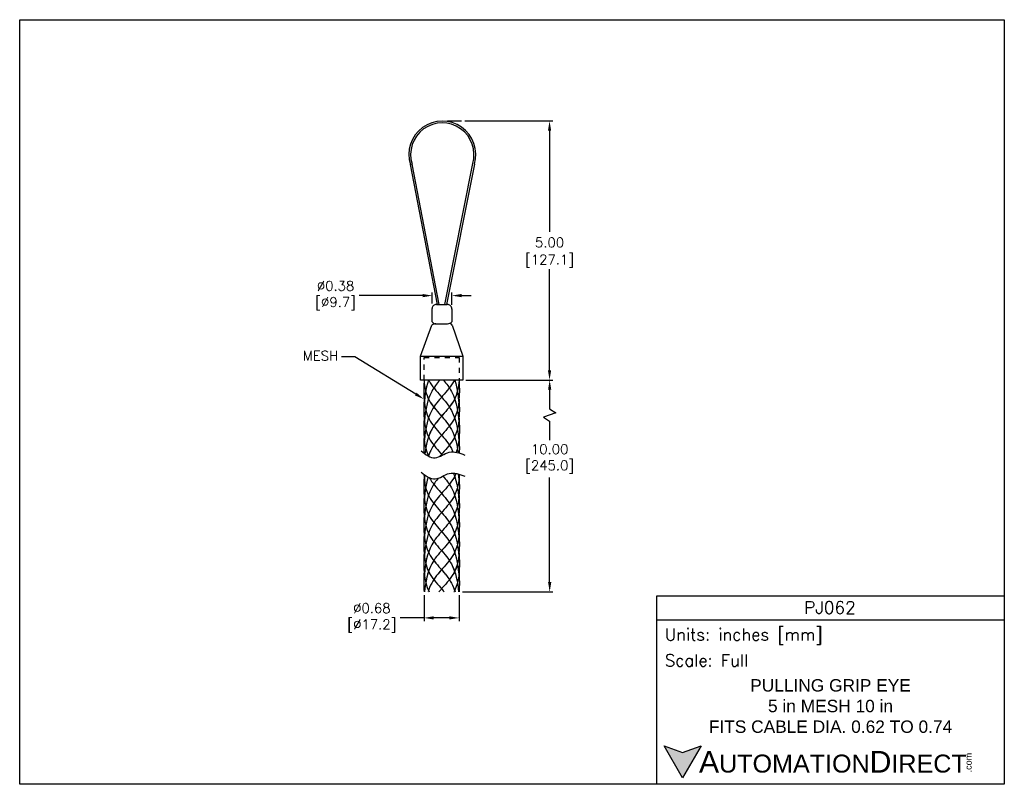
# Model space of a CAD drawing. Extents: x 894.6 to 913.6, y -8.5 to 6.3.
import ezdxf
from ezdxf import colors
from ezdxf.entities.mleader import LeaderData, LeaderLine
from ezdxf.math import Vec2, Vec3

# ---------------------------------------------------------------- set-up
doc = ezdxf.new("R2010")
doc.units = 0
doc.header["$LTSCALE"] = 4
doc.header["$MEASUREMENT"] = 0
doc.linetypes.add('HIDDEN', pattern=[0.375, 0.25, -0.125])
doc.layers.get('0').update_dxf_attribs({"linetype": 'CONTINUOUS'})
doc.layers.get('DEFPOINTS').update_dxf_attribs({"linetype": 'CONTINUOUS'})
for name, color, linetype in [('dim', 140, 'CONTINUOUS'), ('dim @ 1', 140, 'CONTINUOUS'), ('HIDDEN', 102, 'HIDDEN'), ('TEXT', 140, 'CONTINUOUS')]:
    doc.layers.add(name, color=color, linetype=linetype)
doc.styles.add('\\M+2ABAC\\M+2A6A11', font='txt')
doc.styles.add('ROMANS', font='romans.shx')
doc.styles.get("Standard").update_dxf_attribs({"font": 'romans.shx'})
doc.dimstyles.get("Standard").update_dxf_attribs({"dimtxt": 0.1875, "dimasz": 0.1875, "dimexe": 0.0625, "dimexo": 0.0625, "dimgap": 0.0625, "dimtad": 0, "dimtih": 1, "dimtoh": 1, "dimzin": 0, "dimdsep": 46, "dimtxsty": 'Standard', "dimcen": 0, "dimadec": 0, "dimazin": 0, "dimtfac": 1, "dimtofl": 0, "dimtmove": 0, "dimatfit": 3, "dimfxl": 0, "dimtolj": 1, "dimtzin": 0, "dimarcsym": 0})

# ---------------------------------------------------------------- blocks, each defined once
blk = doc.blocks.new('*D0')
at = {"layer": 'DEFPOINTS', "color": 0}
for p in [(903.143, -0.696), (903.075, -4.784), (904.823, -4.784)]:
    blk.add_point(p, dxfattribs=at)
at = {"layer": 'dim', "color": 0, "lineweight": -2}
for p, q in [((903.205, -0.696), (904.886, -0.696)), ((904.823, -0.883), (904.823, -1.249)), ((904.943, -1.329), (904.704, -1.409)), ((904.823, -1.249), (904.943, -1.329)), ((904.704, -1.409), (904.823, -1.489)), ((904.823, -1.489), (904.823, -1.855)), ((904.823, -4.596), (904.823, -2.578)), ((903.137, -4.784), (904.886, -4.784))]:
    blk.add_line(p, q, dxfattribs=at)
at = {"layer": 'dim', "color": 0}
for points in [[(904.792, -0.883), (904.855, -0.883), (904.823, -0.696)], [(904.792, -4.596), (904.855, -4.596), (904.823, -4.784)]]:
    blk.add_solid(points, dxfattribs=at)
at = {"layer": 'dim', "color": 0, "insert": (904.823, -2.217), "char_height": 0.1875, "attachment_point": 5}
blk.add_mtext('\\A1;10.00\\P[245.0]', dxfattribs=at)
blk = doc.blocks.new('*D1')
at = {"layer": 'DEFPOINTS', "color": 0}
for p in [(902.396, -4.784), (903.075, -4.784), (903.075, -5.287)]:
    blk.add_point(p, dxfattribs=at)
at = {"layer": 'dim', "color": 0, "lineweight": -2}
for p, q in [((902.396, -4.846), (902.396, -5.349)), ((903.075, -4.846), (903.075, -5.349)), ((902.396, -5.287), (901.933, -5.287)), ((902.887, -5.287), (902.583, -5.287))]:
    blk.add_line(p, q, dxfattribs=at)
at = {"layer": 'dim', "color": 0}
for points in [[(902.583, -5.256), (902.583, -5.318), (902.396, -5.287)], [(902.887, -5.256), (902.887, -5.318), (903.075, -5.287)]]:
    blk.add_solid(points, dxfattribs=at)
at = {"layer": 'dim', "color": 0, "insert": (901.389, -5.287), "char_height": 0.1875, "attachment_point": 5}
blk.add_mtext('\\A1;%%C0.68\\P[%%C17.2]', dxfattribs=at)
blk = doc.blocks.new('*D2')
at = {"layer": 'DEFPOINTS', "color": 0}
for p in [(902.934, 0.936), (902.555, 0.723), (902.934, 0.696)]:
    blk.add_point(p, dxfattribs=at)
at = {"layer": 'dim', "color": 0, "lineweight": -2}
for p, q in [((902.555, 0.786), (902.555, 0.999)), ((902.934, 0.758), (902.934, 0.999)), ((902.368, 0.936), (901.144, 0.936)), ((903.121, 0.936), (903.309, 0.936))]:
    blk.add_line(p, q, dxfattribs=at)
at = {"layer": 'dim', "color": 0}
for points in [[(902.368, 0.968), (902.368, 0.905), (902.555, 0.936)], [(903.121, 0.968), (903.121, 0.905), (902.934, 0.936)]]:
    blk.add_solid(points, dxfattribs=at)
at = {"layer": 'dim', "color": 0, "insert": (900.688, 0.936), "char_height": 0.1875, "attachment_point": 5}
blk.add_mtext('\\A1;%%C0.38\\P[%%C9.7]', dxfattribs=at)
blk = doc.blocks.new('*D3')
at = {"layer": 'DEFPOINTS', "color": 0}
for p in [(903.123, 4.308), (903.143, -0.696), (904.821, -0.696)]:
    blk.add_point(p, dxfattribs=at)
at = {"layer": 'dim', "color": 0, "lineweight": -2}
for p, q in [((903.186, 4.308), (904.883, 4.308)), ((904.821, 4.121), (904.821, 2.168)), ((904.821, -0.508), (904.821, 1.445)), ((903.205, -0.696), (904.883, -0.696))]:
    blk.add_line(p, q, dxfattribs=at)
at = {"layer": 'dim', "color": 0}
for points in [[(904.79, 4.121), (904.852, 4.121), (904.821, 4.308)], [(904.79, -0.508), (904.852, -0.508), (904.821, -0.696)]]:
    blk.add_solid(points, dxfattribs=at)
at = {"layer": 'dim', "color": 0, "char_height": 0.1875, "attachment_point": 5}
for s, insert in [('\\A1;5.00', (904.821, 1.963)), ('\\A1;[127.1]', (904.821, 1.601))]:
    blk.add_mtext(s, dxfattribs=dict(at, insert=insert))

msp = doc.modelspace()

# ---------------------------------------------------------------- hatches: boundary and pattern name
at = {"layer": 'TEXT'}
msp.add_hatch(color=256, dxfattribs=at).paths.add_polyline_path([(907.749, -7.758), (907.392, -7.888), (907.034, -7.758), (907.392, -8.377)])

# ---------------------------------------------------------------- linework, layer by layer
for p, q in [((902.654, 0.762), (902.132, 3.466)), ((902.69, 0.764), (902.164, 3.477)), ((903.335, 3.486), (902.792, 0.764)), ((903.369, 3.476), (902.829, 0.765)), ((902.636, 0.764), (902.842, 0.764)), ((902.555, 0.428), (902.555, 0.688)), ((902.933, 0.681), (902.934, 0.428)), ((902.63, 0.393), (902.849, 0.393)), ((902.329, -0.235), (902.55, 0.365)), ((902.938, 0.363), (903.143, -0.235))]:
    msp.add_line(p, q)
msp.add_lwpolyline([(902.329, -0.235), (903.143, -0.235), (903.143, -0.696), (902.329, -0.696)], close=True)
for centre, radius, start, end in [((902.749, 3.659), 0.646, 343.5259, 197.3466), ((902.749, 3.659), 0.612, 343.5259, 197.3466), ((902.628, 0.692), 0.0728, 83.1853, 183.1893), ((902.844, 0.675), 0.0891, 0.7031, 91.2916), ((902.62, 0.291), 0.102, 88.0707, 133.9533), ((902.625, 0.481), 0.0884, 217.49, 272.8094), ((902.854, 0.501), 0.108, 267.239, 317.1839), ((902.904, 0.359), 0.0345, 8.3107, 90)]:
    msp.add_arc(centre, radius, start, end)
for points, knots in [([(902.396, -0.698), (902.387, -0.965), (902.375, -1.361), (902.715, -1.732), (902.887, -1.936), (902.947, -2.06), (902.957, -2.082)], [0.002851, 0.002851, 0.002851, 0.002851, 0.715754, 1.058967, 1.387489, 1.456918, 1.456918, 1.456918, 1.456918]), ([(902.7, -0.696), (902.641, -0.765), (902.443, -1.022), (902.414, -1.357), (902.392, -1.599)], [0.6550901, 0.6550901, 0.6550901, 0.6550901, 0.8006748, 1.1829166, 1.1829166, 1.1829166, 1.1829166]), ([(902.7, -0.696), (902.641, -0.765), (902.443, -1.022), (902.414, -1.357), (902.392, -1.599)], [0.6550901, 0.6550901, 0.6550901, 0.6550901, 0.8006748, 1.1829166, 1.1829166, 1.1829166, 1.1829166]), ([(902.7, -0.696), (902.641, -0.765), (902.443, -1.022), (902.414, -1.357), (902.392, -1.599)], [0.6550901, 0.6550901, 0.6550901, 0.6550901, 0.8006748, 1.1829166, 1.1829166, 1.1829166, 1.1829166]), ([(902.984, -0.696), (902.982, -0.701), (902.925, -0.811), (902.755, -0.996), (902.446, -1.362), (902.414, -1.725), (902.392, -1.967)], [0.4025382, 0.4025382, 0.4025382, 0.4025382, 0.4130384, 0.6110955, 0.8006748, 1.1829166, 1.1829166, 1.1829166, 1.1829166]), ([(902.984, -0.696), (902.982, -0.701), (902.925, -0.811), (902.755, -0.996), (902.446, -1.362), (902.414, -1.725), (902.392, -1.967)], [0.4025382, 0.4025382, 0.4025382, 0.4025382, 0.4130384, 0.6110955, 0.8006748, 1.1829166, 1.1829166, 1.1829166, 1.1829166]), ([(902.396, -0.698), (902.406, -0.835), (902.456, -1.082), (902.715, -1.364), (902.974, -1.671), (903.033, -1.938), (903.054, -2.098)], [0.1930854, 0.1930854, 0.1930854, 0.1930854, 0.4130384, 0.6110955, 0.8006748, 1.0574697, 1.0574697, 1.0574697, 1.0574697]), ([(902.396, -0.698), (902.406, -0.835), (902.456, -1.083), (902.715, -1.365), (902.974, -1.672), (903.033, -1.939), (903.054, -2.098)], [0.19248, 0.19248, 0.19248, 0.19248, 0.4130384, 0.6110955, 0.8006748, 1.0568415, 1.0568415, 1.0568415, 1.0568415]), ([(902.396, -0.698), (902.406, -0.835), (902.456, -1.082), (902.715, -1.364), (902.974, -1.671), (903.033, -1.938), (903.054, -2.098)], [0.1930854, 0.1930854, 0.1930854, 0.1930854, 0.4130384, 0.6110955, 0.8006748, 1.0574697, 1.0574697, 1.0574697, 1.0574697]), ([(902.396, -0.698), (902.406, -0.835), (902.456, -1.082), (902.715, -1.364), (902.974, -1.671), (903.033, -1.938), (903.054, -2.098)], [0.1930854, 0.1930854, 0.1930854, 0.1930854, 0.4130384, 0.6110955, 0.8006748, 1.0574697, 1.0574697, 1.0574697, 1.0574697]), ([(903.074, -0.695), (903.064, -0.833), (903.015, -1.081), (902.755, -1.364), (902.492, -1.676), (902.434, -1.952), (902.414, -2.119)], [0.1914957, 0.1914957, 0.1914957, 0.1914957, 0.4130384, 0.6110955, 0.8006748, 1.0685591, 1.0685591, 1.0685591, 1.0685591]), ([(903.074, -0.695), (903.064, -0.833), (903.015, -1.081), (902.755, -1.364), (902.492, -1.676), (902.434, -1.952), (902.414, -2.119)], [0.1914957, 0.1914957, 0.1914957, 0.1914957, 0.4130384, 0.6110955, 0.8006748, 1.0685591, 1.0685591, 1.0685591, 1.0685591]), ([(903.074, -0.695), (903.064, -0.833), (903.015, -1.081), (902.755, -1.364), (902.492, -1.676), (902.434, -1.952), (902.414, -2.119)], [0.1914957, 0.1914957, 0.1914957, 0.1914957, 0.4130384, 0.6110955, 0.8006748, 1.0685591, 1.0685591, 1.0685591, 1.0685591]), ([(903.074, -0.696), (903.064, -0.834), (903.015, -1.082), (902.755, -1.365), (902.492, -1.677), (902.435, -1.952), (902.414, -2.119)], [0.1912993, 0.1912993, 0.1912993, 0.1912993, 0.4130384, 0.6110955, 0.8006748, 1.0680038, 1.0680038, 1.0680038, 1.0680038]), ([(903.074, -0.695), (903.083, -0.963), (903.096, -1.36), (902.755, -1.732), (902.564, -1.958), (902.499, -2.112), (902.482, -2.162)], [0, 0, 0, 0, 0.715754, 1.058967, 1.387489, 1.539628, 1.539628, 1.539628, 1.539628]), ([(902.486, -0.696), (902.489, -0.701), (902.546, -0.811), (902.715, -0.996), (903.024, -1.362), (903.057, -1.725), (903.078, -1.967)], [0.4025382, 0.4025382, 0.4025382, 0.4025382, 0.4130384, 0.6110955, 0.8006748, 1.1829166, 1.1829166, 1.1829166, 1.1829166]), ([(902.486, -0.696), (902.489, -0.701), (902.546, -0.811), (902.715, -0.996), (903.024, -1.362), (903.057, -1.725), (903.078, -1.967)], [0.4025382, 0.4025382, 0.4025382, 0.4025382, 0.4130384, 0.6110955, 0.8006748, 1.1829166, 1.1829166, 1.1829166, 1.1829166]), ([(902.77, -0.696), (902.829, -0.765), (903.027, -1.022), (903.057, -1.357), (903.078, -1.599)], [0.6550901, 0.6550901, 0.6550901, 0.6550901, 0.8006748, 1.1829166, 1.1829166, 1.1829166, 1.1829166]), ([(902.77, -0.696), (902.829, -0.765), (903.027, -1.022), (903.057, -1.357), (903.078, -1.599)], [0.6550901, 0.6550901, 0.6550901, 0.6550901, 0.8006748, 1.1829166, 1.1829166, 1.1829166, 1.1829166]), ([(902.77, -0.696), (902.829, -0.765), (903.027, -1.022), (903.057, -1.357), (903.078, -1.599)], [0.6550901, 0.6550901, 0.6550901, 0.6550901, 0.8006748, 1.1829166, 1.1829166, 1.1829166, 1.1829166]), ([(902.396, -1.063), (902.387, -1.331), (902.374, -1.728), (902.646, -2.025), (902.739, -2.131), (902.75, -2.144)], [0, 0, 0, 0, 0.715754, 1.058967, 1.10673, 1.10673, 1.10673, 1.10673]), ([(903.074, -1.063), (903.083, -1.331), (903.096, -1.728), (902.816, -2.034), (902.716, -2.148), (902.698, -2.17)], [0, 0, 0, 0, 0.715754, 1.058967, 1.138004, 1.138004, 1.138004, 1.138004]), ([(902.396, -2.555), (902.387, -2.824), (902.374, -3.221), (902.715, -3.593), (902.998, -3.929), (903.047, -4.241), (903.067, -4.441)], [0, 0, 0, 0, 0.413038, 0.611095, 0.800675, 1.117995, 1.117995, 1.117995, 1.117995]), ([(903.011, -2.497), (903.001, -2.523), (902.94, -2.655), (902.755, -2.857), (902.446, -3.223), (902.414, -3.586), (902.392, -3.828)], [0.634018, 0.634018, 0.634018, 0.634018, 0.715754, 1.058967, 1.387489, 2.049876, 2.049876, 2.049876, 2.049876]), ([(903.076, -2.514), (903.069, -2.667), (903.024, -2.932), (902.755, -3.225), (902.446, -3.591), (902.414, -3.954), (902.392, -4.196)], [0.293041, 0.293041, 0.293041, 0.293041, 0.715754, 1.058967, 1.387489, 2.049876, 2.049876, 2.049876, 2.049876]), ([(902.672, -2.589), (902.624, -2.648), (902.442, -2.898), (902.414, -3.218), (902.392, -3.46)], [1.1749045, 1.1749045, 1.1749045, 1.1749045, 1.3874893, 2.0498762, 2.0498762, 2.0498762, 2.0498762]), ([(902.394, -2.513), (902.401, -2.667), (902.446, -2.932), (902.715, -3.225), (903.024, -3.591), (903.057, -3.954), (903.078, -4.196)], [0.292776, 0.292776, 0.292776, 0.292776, 0.715754, 1.058967, 1.387489, 2.049876, 2.049876, 2.049876, 2.049876]), ([(903.074, -2.555), (903.083, -2.824), (903.096, -3.221), (902.755, -3.593), (902.472, -3.929), (902.423, -4.241), (902.403, -4.441)], [0, 0, 0, 0, 0.413038, 0.611095, 0.800675, 1.117995, 1.117995, 1.117995, 1.117995]), ([(902.497, -2.578), (902.553, -2.68), (902.717, -2.859), (903.024, -3.223), (903.057, -3.586), (903.078, -3.828)], [0.721452, 0.721452, 0.721452, 0.721452, 1.058967, 1.387489, 2.049876, 2.049876, 2.049876, 2.049876]), ([(902.762, -2.547), (902.824, -2.619), (903.026, -2.879), (903.057, -3.218), (903.078, -3.46)], [1.1237568, 1.1237568, 1.1237568, 1.1237568, 1.3874893, 2.0498762, 2.0498762, 2.0498762, 2.0498762]), ([(902.396, -2.924), (902.387, -3.192), (902.374, -3.589), (902.715, -3.961), (902.918, -4.201), (902.984, -4.373), (903.004, -4.441)], [0, 0, 0, 0, 0.4130384, 0.6110955, 0.8006748, 0.9174983, 0.9174983, 0.9174983, 0.9174983]), ([(902.396, -2.924), (902.387, -3.192), (902.374, -3.589), (902.715, -3.961), (902.993, -4.29), (903.044, -4.592), (903.064, -4.784)], [0, 0, 0, 0, 0.715754, 1.058967, 1.387489, 1.913999, 1.913999, 1.913999, 1.913999]), ([(903.074, -2.924), (903.083, -3.192), (903.096, -3.589), (902.755, -3.961), (902.477, -4.29), (902.426, -4.592), (902.406, -4.784)], [0, 0, 0, 0, 0.715754, 1.058967, 1.387489, 1.913999, 1.913999, 1.913999, 1.913999]), ([(903.074, -2.924), (903.083, -3.192), (903.096, -3.589), (902.755, -3.961), (902.552, -4.201), (902.486, -4.373), (902.466, -4.441)], [0, 0, 0, 0, 0.4130384, 0.6110955, 0.8006748, 0.9174983, 0.9174983, 0.9174983, 0.9174983]), ([(902.396, -3.292), (902.387, -3.56), (902.374, -3.957), (902.666, -4.276), (902.778, -4.405), (902.807, -4.441)], [0, 0, 0, 0, 0.4130384, 0.6110955, 0.6859701, 0.6859701, 0.6859701, 0.6859701]), ([(902.396, -3.292), (902.387, -3.56), (902.374, -3.957), (902.715, -4.33), (902.912, -4.562), (902.978, -4.725), (902.996, -4.784)], [0, 0, 0, 0, 0.715754, 1.058967, 1.387489, 1.564534, 1.564534, 1.564534, 1.564534]), ([(903.074, -3.292), (903.083, -3.56), (903.096, -3.957), (902.755, -4.33), (902.558, -4.562), (902.492, -4.725), (902.474, -4.784)], [0, 0, 0, 0, 0.715754, 1.058967, 1.387489, 1.564534, 1.564534, 1.564534, 1.564534]), ([(903.074, -3.292), (903.083, -3.56), (903.096, -3.957), (902.804, -4.276), (902.692, -4.405), (902.663, -4.441)], [0, 0, 0, 0, 0.4130384, 0.6110955, 0.6859701, 0.6859701, 0.6859701, 0.6859701]), ([(902.396, -3.66), (902.387, -3.928), (902.378, -4.208), (902.505, -4.432), (902.51, -4.441)], [0, 0, 0, 0, 0.4130384, 0.4307978, 0.4307978, 0.4307978, 0.4307978]), ([(902.396, -3.66), (902.387, -3.928), (902.374, -4.326), (902.659, -4.636), (902.763, -4.756), (902.786, -4.784)], [0, 0, 0, 0, 0.4130384, 0.6110955, 0.6682441, 0.6682441, 0.6682441, 0.6682441]), ([(903.074, -3.66), (903.083, -3.928), (903.096, -4.326), (902.811, -4.636), (902.707, -4.756), (902.684, -4.784)], [0, 0, 0, 0, 0.4130384, 0.6110955, 0.6682441, 0.6682441, 0.6682441, 0.6682441]), ([(903.074, -3.66), (903.083, -3.928), (903.092, -4.208), (902.966, -4.432), (902.96, -4.441)], [0, 0, 0, 0, 0.4130384, 0.4307978, 0.4307978, 0.4307978, 0.4307978]), ([(902.396, -4.028), (902.387, -4.296), (902.378, -4.566), (902.495, -4.783), (902.496, -4.784)], [0, 0, 0, 0, 0.4130384, 0.4144189, 0.4144189, 0.4144189, 0.4144189]), ([(903.074, -4.028), (903.083, -4.296), (903.092, -4.566), (902.975, -4.783), (902.975, -4.784)], [0, 0, 0, 0, 0.4130384, 0.4144189, 0.4144189, 0.4144189, 0.4144189])]:
    msp.add_open_spline(points, degree=3, knots=knots)
for points in [[(902.48, -0.696), (902.425, -0.862), (902.408, -1.047), (902.392, -1.231)], [(902.99, -0.696), (903.045, -0.862), (903.062, -1.047), (903.078, -1.231)], [(902.396, -1.431), (902.388, -1.69), (902.379, -1.95), (902.483, -2.162)], [(903.074, -1.431), (903.082, -1.661), (903.089, -1.892), (903.018, -2.09)], [(902.396, -1.799), (902.393, -1.901), (902.389, -2.004), (902.393, -2.104)], [(903.074, -1.799), (903.077, -1.902), (903.081, -2.005), (903.077, -2.105)], [(902.412, -2.526), (902.404, -2.592), (902.398, -2.658), (902.392, -2.724)], [(902.477, -2.568), (902.424, -2.731), (902.408, -2.912), (902.392, -3.092)], [(902.966, -2.491), (903.041, -2.674), (903.06, -2.883), (903.078, -3.092)], [(903.056, -2.508), (903.065, -2.579), (903.072, -2.652), (903.078, -2.724)], [(902.396, -4.028), (902.392, -4.168), (902.387, -4.308), (902.4, -4.441)], [(903.074, -4.028), (903.079, -4.168), (903.083, -4.308), (903.07, -4.441)], [(902.396, -4.396), (902.392, -4.527), (902.387, -4.659), (902.398, -4.784)], [(903.074, -4.396), (903.078, -4.527), (903.083, -4.659), (903.072, -4.784)], [(902.396, -4.764), (902.396, -4.771), (902.396, -4.777), (902.396, -4.784)], [(903.074, -4.764), (903.074, -4.771), (903.074, -4.777), (903.075, -4.784)]]:
    msp.add_open_spline(points, degree=3)
for points in [[(902.339, -2.063), (902.611, -2.195), (902.883, -2.088), (903.182, -2.143)], [(902.339, -2.472), (902.611, -2.604), (902.883, -2.497), (903.182, -2.552)]]:
    msp.add_spline(points, degree=3)
at = {"layer": 'DEFPOINTS'}
msp.add_lwpolyline([(913.605, -8.5), (894.586, -8.5), (894.586, 6.264), (913.605, 6.264)], close=True, dxfattribs=at)
at = {"layer": 'dim'}
msp.add_line((902.85, 4.308), (903.123, 4.308), dxfattribs=at)
at = {"layer": 'HIDDEN', "ltscale": 0.06}
for p, q in [((902.397, -0.695), (902.397, -0.259)), ((902.397, -0.259), (903.075, -0.259)), ((903.075, -0.258), (903.075, -0.694))]:
    msp.add_line(p, q, dxfattribs=at)
at = {"layer": 'TEXT'}
msp.add_line((906.891, -5.323), (913.605, -5.323), dxfattribs=at)
for points in [[(906.891, -8.5), (906.891, -4.86), (913.605, -4.86), (913.605, -8.5)], [(907.749, -7.758), (907.392, -8.377), (907.034, -7.758), (907.392, -7.888)]]:
    msp.add_lwpolyline(points, close=True, dxfattribs=at)

# ---------------------------------------------------------------- texts
at = {"layer": 'TEXT', "linetype": 'Continuous', "insert": (910.237, -5.088), "char_height": 0.2393, "width": 4.50522, "attachment_point": 5, "style": 'ROMANS'}
msp.add_mtext('PJ062', dxfattribs=at)
at = {"layer": 'TEXT', "attachment_point": 4}
for s, insert, char_height, width, style in [(' Units: inches [mm]', (906.891, -5.645), 0.2314, 6.71393, 'ROMANS'), (' Scale: Full', (906.891, -6.107), 0.2314, 6.71393, 'ROMANS'), ('{\\fArial|b0|i0|c0|p34;     \\H1.2x;A\\H0.8333x;UTOMATION\\H1.2x;D\\H0.8333x;IRECT}', (907.034, -8.068), 0.3471, 5.8797, '\\M+2ABAC\\M+2A6A11')]:
    msp.add_mtext(s, dxfattribs=dict(at, insert=insert, char_height=char_height, width=width, style=style))
at = {"layer": 'TEXT', "linetype": 'Continuous', "insert": (910.248, -6.99), "char_height": 0.23934, "width": 5.36415, "attachment_point": 5}
msp.add_mtext('{\\fArial|b0|i0|c0|p34;PULLING GRIP EYE\\P5 in MESH 10 in\\PFITS CABLE DIA. 0.62 TO 0.74}', dxfattribs=at)
at = {"layer": 'TEXT', "insert": (912.848, -8.271), "char_height": 0.12495, "width": 0.37028, "attachment_point": 1, "rotation": 90, "style": '\\M+2ABAC\\M+2A6A11'}
msp.add_mtext('{\\fArial|b0|i0|c0|p34;.com}', dxfattribs=at)

# ---------------------------------------------------------------- dimensions: what is measured, and where the dimension line sits
at = {"layer": 'dim @ 1'}
dim = msp.add_linear_dim(base=(904.821, -0.696), p1=(903.123, 4.308), p2=(903.143, -0.696), angle=90, dimstyle='Standard', override={"dimscale": 1, "dimpost": '\\X', "dimtix": 0, "dimtofl": 0, "dimtmove": 0, "dimatfit": 3}, dxfattribs=at)
dim.commit()
dim.dimension.update_dxf_attribs({"geometry": '*D3', "text_midpoint": (904.821, 1.806)})
for base, p1, p2, text, picture, middle in [((902.934, 0.936), (902.555, 0.723), (902.934, 0.696), '%%C0.38\\P[%%C9.7]', '*D2', (900.688, 0.936)), ((903.075, -5.287), (902.396, -4.784), (903.075, -4.784), '%%C0.68\\P[%%C17.2]', '*D1', (901.389, -5.287))]:
    dim = msp.add_linear_dim(base=base, p1=p1, p2=p2, text=text, dimstyle='Standard', override={"dimscale": 1, "dimpost": '\\X', "dimtix": 0, "dimtofl": 0, "dimtmove": 0, "dimatfit": 3}, dxfattribs=at)
    dim.commit()
    dim.dimension.update_dxf_attribs({"geometry": picture, "text_midpoint": middle, "dimtype": 128})
dim = msp.add_linear_dim(base=(904.823, -4.784), p1=(903.143, -0.696), p2=(903.075, -4.784), angle=90, text='10.00\\P[245.0]', dimstyle='Standard', override={"dimscale": 1, "dimpost": '\\X', "dimtix": 0, "dimtofl": 0, "dimtmove": 0, "dimatfit": 3}, dxfattribs=at)
dim.commit()
dim.dimension.update_dxf_attribs({"geometry": '*D0', "text_midpoint": (904.823, -2.217), "dimtype": 128})

# ---------------------------------------------------------------- leaders
at = {"layer": 'TEXT'}
ml = msp.add_multileader_mtext('Standard', dxfattribs=at)
ml.set_content('MESH', color=256)
ml.set_leader_properties()
ml.build(insert=Vec2(0, 0))
ml.multileader.update_dxf_attribs({"dogleg_length": 0.36, "arrow_head_size": 0.188})
ctx = ml.context
ctx.base_point, ctx.char_height, ctx.arrow_head_size, ctx.landing_gap_size, ctx.plane_origin = Vec3(899.986, -0.245), 0.1875, 0.188, 0.0641, Vec3(902.417, -1.39)
ctx.text_align_type = 2
notes = []
notes.append((ctx, [(0, (1, 1, 0), (901.059, -0.245), (-1, 0), 0.256, [(0, [(902.396, -1.063)], 0, [])])]))
ctx.mtext.insert, ctx.mtext.alignment, ctx.mtext.flow_direction = Vec3(900.738, -0.132), 3, 5
for ctx, leaders in notes:
    for number, flags, end, landing, length, lines in leaders:
        leader = LeaderData()
        leader.index, (leader.has_last_leader_line, leader.has_dogleg_vector, leader.attachment_direction) = number, flags
        leader.last_leader_point, leader.dogleg_vector, leader.dogleg_length = Vec3(end), Vec3(landing), length
        for number, points, colour, breaks in lines:
            line = LeaderLine()
            line.index, line.vertices, line.color, line.breaks = number, Vec3.list(points), colors.encode_raw_color(colour), breaks
            leader.lines.append(line)
        ctx.leaders.append(leader)

doc.saveas('drawing.dxf')
